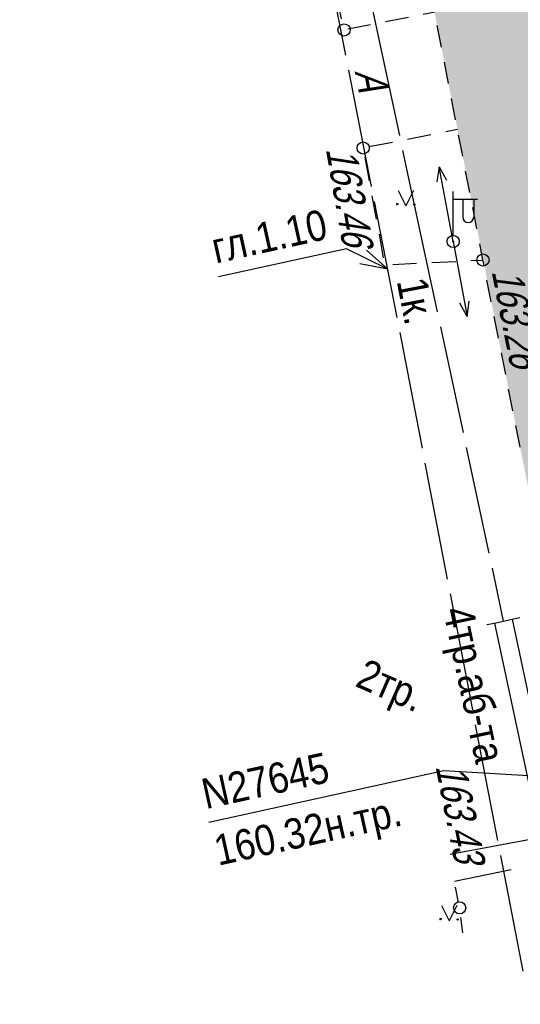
# Model space of a CAD drawing. Header units: millimetres. Extents: x 4385 to 11928, y 17253 to 36963.
# Tile 64 of 256: x 5833 to 5849, y 18553 to 18585. Entities that reach past the tile are written whole.
import ezdxf
from ezdxf.enums import TextEntityAlignment as Align

# ---------------------------------------------------------------- set-up
doc = ezdxf.new("R2010")
doc.units = ezdxf.units.MM
for name, color, linetype, lineweight in [('Геоподоснова_34179-21 от 9.08.21$0$Водопровод', 7, 'Continuous', 25), ('Геоподоснова_34179-21 от 9.08.21$0$Горизонтали', 7, 'Continuous', 25), ('Геоподоснова_34179-21 от 9.08.21$0$Граница улицы', 7, 'Continuous', 25), ('Геоподоснова_34179-21 от 9.08.21$0$Кабели', 7, 'Continuous', 25), ('Геоподоснова_34179-21 от 9.08.21$0$Кабель Мосэнерго', 7, 'Continuous', 25), ('Геоподоснова_34179-21 от 9.08.21$0$Кабель связи', 7, 'Continuous', 25), ('Геоподоснова_34179-21 от 9.08.21$0$Леса и газоны', 7, 'Continuous', 25), ('Геоподоснова_34179-21 от 9.08.21$0$Фонари', 7, 'Continuous', 25)]:
    doc.layers.add(name, color=color, linetype=linetype, lineweight=lineweight)
doc.layers.add('ГП_дороги_штриховка_сущ', color=7, linetype='Continuous', lineweight=0, true_color=0xc8d0d0, transparency=0.6)
doc.styles.add('Геоподоснова_34179-21 от 9.08.21$0$Style-RUSSIAN_1251', font='RUSSIAN_1251.shx')
doc.styles.add('Геоподоснова_34179-21 от 9.08.21$0$Style-RUSSIAN_1251 I 0.00000', font='RUSSIAN_1251.shx')
doc.styles.add('Геоподоснова_34179-21 от 9.08.21$0$Style-RUSSIAN_1251 I 0.32289', font='RUSSIAN_1251.shx', dxfattribs={"oblique": 18.5})

# ---------------------------------------------------------------- blocks, each defined once
blk = doc.blocks.new('Геоподоснова_34179-21 от 9.08.21$0$FONAR5_16')
at = {"layer": 'Геоподоснова_34179-21 от 9.08.21$0$Фонари', "color": 7, "linetype": 'Continuous', "lineweight": 25}
for p, q in [((0.003, 0.2), (0.003, 1.641)), ((0.017, 1.388), (0.805, 1.388)), ((0.322, 1.371), (0.322, 0.816)), ((0.676, 1.378), (0.676, 0.823))]:
    blk.add_line(p, q, dxfattribs=at)
for centre, radius, start, end in [((0.496, 0.809), 0.181, 180, 0), ((0, 0), 0.2, 0, 360), ((0, 0), 0.02, 0, 360)]:
    blk.add_arc(centre, radius, start, end, dxfattribs=at)
blk = doc.blocks.new('Геоподоснова_34179-21 от 9.08.21$0$STRFON_34')
at = {"layer": 'Геоподоснова_34179-21 от 9.08.21$0$Фонари', "color": 7, "linetype": 'Continuous', "lineweight": 25, "flags": 128}
for points in [[(0, 0), (2.5, 0)], [(2.5, 0), (2.025, 0.157)], [(2.5, 0), (2.025, -0.156)]]:
    blk.add_lwpolyline(points, dxfattribs=at)
blk = doc.blocks.new('Геоподоснова_34179-21 от 9.08.21$0$STRFON_35')
at = {"layer": 'Геоподоснова_34179-21 от 9.08.21$0$Фонари', "color": 7, "linetype": 'Continuous', "lineweight": 25, "flags": 128}
for points in [[(0, 0), (2.5, 0)], [(2.5, 0), (2.025, 0.157)], [(2.5, 0), (2.025, -0.156)]]:
    blk.add_lwpolyline(points, dxfattribs=at)
blk = doc.blocks.new('Геоподоснова_34179-21 от 9.08.21$0$PIKET_299')
at = {"layer": 'Геоподоснова_34179-21 от 9.08.21$0$Горизонтали', "color": 7, "linetype": 'Continuous', "lineweight": 25}
blk.add_arc((0, 0), 0.2, 0, 360, dxfattribs=at)
blk = doc.blocks.new('Геоподоснова_34179-21 от 9.08.21$0$GAZON_5')
at = {"layer": 'Геоподоснова_34179-21 от 9.08.21$0$Леса и газоны', "color": 7, "linetype": 'Continuous', "lineweight": 25}
for p in [(-0.248, 0.499), (0.251, 0.502)]:
    blk.add_line(p, (0, 0), dxfattribs=at)
for centre in [(-0.276, 0.057), (0.279, 0.039)]:
    blk.add_arc(centre, 0.02, 0, 360, dxfattribs=at)
blk.add_point((-0.29, 0.043), dxfattribs=at)
blk = doc.blocks.new('Геоподоснова_34179-21 от 9.08.21$0$PIKET_310')
at = {"layer": 'Геоподоснова_34179-21 от 9.08.21$0$Горизонтали', "color": 7, "linetype": 'Continuous', "lineweight": 25}
blk.add_arc((0, 0), 0.2, 0, 360, dxfattribs=at)
blk = doc.blocks.new('Геоподоснова_34179-21 от 9.08.21$0$PIKET_311')
at = {"layer": 'Геоподоснова_34179-21 от 9.08.21$0$Горизонтали', "color": 7, "linetype": 'Continuous', "lineweight": 25}
blk.add_arc((0, 0), 0.2, 0, 360, dxfattribs=at)
blk = doc.blocks.new('Геоподоснова_34179-21 от 9.08.21$0$PIKET_312')
at = {"layer": 'Геоподоснова_34179-21 от 9.08.21$0$Горизонтали', "color": 7, "linetype": 'Continuous', "lineweight": 25}
blk.add_arc((0, 0), 0.2, 0, 360, dxfattribs=at)
blk = doc.blocks.new('Геоподоснова_34179-21 от 9.08.21$0$msdElementTypeLineString_71')
at = {"layer": 'Геоподоснова_34179-21 от 9.08.21$0$Граница улицы', "color": 7, "linetype": 'Continuous', "lineweight": 25}
for p, q in [((5.94, 30.699), (5.803, 31.403)), ((6.173, 29.505), (6.036, 30.208)), ((6.405, 28.31), (6.268, 29.014)), ((6.637, 27.116), (6.5, 27.82)), ((6.87, 25.922), (6.733, 26.625)), ((7.102, 24.727), (6.965, 25.431)), ((7.572, 22.34), (7.433, 23.043)), ((7.809, 21.146), (7.67, 21.849)), ((8.046, 19.953), (7.906, 20.656)), ((8.283, 18.759), (8.143, 19.462)), ((8.52, 17.566), (8.38, 18.269))]:
    blk.add_line(p, q, dxfattribs=at)
at = {"layer": 'Геоподоснова_34179-21 от 9.08.21$0$Граница улицы', "color": 7, "linetype": 'Continuous', "lineweight": 25, "flags": 128}
blk.add_lwpolyline([(7.335, 23.533), (7.301, 23.708), (7.198, 24.237)], dxfattribs=at)
blk = doc.blocks.new('Геоподоснова_34179-21 от 9.08.21$0$msdElementTypeLineString_72')
at = {"layer": 'Геоподоснова_34179-21 от 9.08.21$0$Граница улицы', "color": 7, "linetype": 'Continuous', "lineweight": 25}
for p, q in [((2.221, 4.27), (1.45, 4.12)), ((3.098, 4.441), (2.712, 4.366)), ((0.959, 4.024), (0.187, 3.874)), ((0.056, 3.533), (0.198, 2.76)), ((0.288, 2.269), (0.43, 1.496)), ((0.52, 1.004), (0.661, 0.231)), ((0.97, 0.014), (1.754, 0.053)), ((2.254, 0.078), (3.039, 0.116)), ((3.538, 0.141), (3.931, 0.16))]:
    blk.add_line(p, q, dxfattribs=at)
blk = doc.blocks.new('Геоподоснова_34179-21 от 9.08.21$0$msdElementTypeLineString_98')
at = {"layer": 'Геоподоснова_34179-21 от 9.08.21$0$Граница улицы', "color": 7, "linetype": 'Continuous', "lineweight": 25}
for p, q in [((0.082, 13.894), (0.001, 14.266)), ((0.352, 12.663), (0.19, 13.406)), ((0.901, 10.202), (0.734, 10.944)), ((1.178, 8.972), (1.011, 9.714)), ((1.455, 7.742), (1.288, 8.484)), ((1.731, 6.512), (1.564, 7.254)), ((2.008, 5.282), (1.841, 6.024)), ((2.285, 4.052), (2.118, 4.794)), ((2.562, 2.822), (2.395, 3.564)), ((2.839, 1.592), (2.672, 2.334)), ((3.115, 0.362), (2.948, 1.104)), ((5.308, 0.411), (4.561, 0.266)), ((6.172, 0.579), (5.798, 0.507)), ((4.07, 0.17), (3.324, 0.025))]:
    blk.add_line(p, q, dxfattribs=at)
at = {"layer": 'Геоподоснова_34179-21 от 9.08.21$0$Граница улицы', "color": 7, "linetype": 'Continuous', "lineweight": 25, "flags": 128}
blk.add_lwpolyline([(0.624, 11.431), (0.561, 11.713), (0.46, 12.174)], dxfattribs=at)
blk = doc.blocks.new('Геоподоснова_34179-21 от 9.08.21$0$msdElementTypeLineString_99')
at = {"layer": 'Геоподоснова_34179-21 от 9.08.21$0$Граница улицы', "color": 7, "linetype": 'Continuous', "lineweight": 25}
for p, q in [((0.1, 0.998), (0.001, 1.496)), ((0.243, 0), (0.176, 0.504))]:
    blk.add_line(p, q, dxfattribs=at)
blk = doc.blocks.new('Геоподоснова_34179-21 от 9.08.21$0$GAZON_7')
at = {"layer": 'Геоподоснова_34179-21 от 9.08.21$0$Леса и газоны', "color": 7, "linetype": 'Continuous', "lineweight": 25}
for p in [(-0.248, 0.499), (0.251, 0.502)]:
    blk.add_line(p, (0, 0), dxfattribs=at)
for centre in [(-0.276, 0.057), (0.279, 0.039)]:
    blk.add_arc(centre, 0.02, 0, 360, dxfattribs=at)
blk.add_point((-0.29, 0.043), dxfattribs=at)
blk = doc.blocks.new('Геоподоснова_34179-21 от 9.08.21$0$msdElementTypeLineString_353')
at = {"layer": 'Геоподоснова_34179-21 от 9.08.21$0$Водопровод', "color": 7, "linetype": 'Continuous', "lineweight": 25}
for p, q in [((6.285, 1.171), (11.095, 2.067)), ((0.001, 0.001), (4.81, 0.897))]:
    blk.add_line(p, q, dxfattribs=at)
blk = doc.blocks.new('Геоподоснова_34179-21 от 9.08.21$0$msdElementTypeLineString_354')
at = {"layer": 'Геоподоснова_34179-21 от 9.08.21$0$Водопровод', "color": 1, "linetype": 'Continuous', "lineweight": 25}
for p, q in [((11.188, 5.237), (11.948, 4.586)), ((11.778, 5.349), (11.31, 4.466)), ((9.461, 4.918), (8.993, 4.034)), ((8.871, 4.806), (9.631, 4.155)), ((5.993, 4.27), (6.753, 3.619)), ((6.582, 4.382), (6.114, 3.498))]:
    blk.add_line(p, q, dxfattribs=at)
blk = doc.blocks.new('Геоподоснова_34179-21 от 9.08.21$0$msdElementTypeLineString_355')
at = {"layer": 'Геоподоснова_34179-21 от 9.08.21$0$Водопровод', "color": 7, "linetype": 'Continuous', "lineweight": 25}
for p, q in [((5.752, 1.985), (5.935, 1.004)), ((5.837, 1.529), (6.153, 1.587)), ((5.929, 1.036), (6.285, 1.103))]:
    blk.add_line(p, q, dxfattribs=at)
at = {"layer": 'Геоподоснова_34179-21 от 9.08.21$0$Водопровод', "color": 7, "linetype": 'Continuous', "lineweight": 25, "flags": 128}
blk.add_lwpolyline([(5.759, 1.949), (6.072, 2.007), (6.103, 2.007), (6.156, 1.998), (6.207, 1.979), (6.228, 1.968), (6.248, 1.953), (6.267, 1.931), (6.285, 1.904), (6.291, 1.89), (6.313, 1.777), (6.311, 1.754), (6.304, 1.722), (6.293, 1.699), (6.28, 1.676), (6.256, 1.65), (6.225, 1.625), (6.196, 1.607), (6.153, 1.587), (6.192, 1.591), (6.225, 1.593), (6.276, 1.587), (6.308, 1.576), (6.339, 1.563), (6.374, 1.537), (6.401, 1.506), (6.416, 1.477), (6.451, 1.29), (6.451, 1.271), (6.444, 1.243), (6.43, 1.21), (6.404, 1.176), (6.379, 1.153), (6.337, 1.124), (6.311, 1.11), (6.285, 1.103)], dxfattribs=at)
blk = doc.blocks.new('Геоподоснова_34179-21 от 9.08.21$0$msdElementTypeMultiLine_178')
at = {"layer": 'Геоподоснова_34179-21 от 9.08.21$0$Водопровод', "color": 7, "linetype": 'Continuous', "lineweight": 25}
for name, p in [('Геоподоснова_34179-21 от 9.08.21$0$msdElementTypeLineString_353', (3.407, 3.407)), ('Геоподоснова_34179-21 от 9.08.21$0$msdElementTypeLineString_355', (2.907, 2.907))]:
    blk.add_blockref(name, p, dxfattribs=at)
at = {"layer": 'Геоподоснова_34179-21 от 9.08.21$0$Водопровод', "color": 1, "linetype": 'Continuous', "lineweight": 25}
blk.add_blockref('Геоподоснова_34179-21 от 9.08.21$0$msdElementTypeLineString_354', (0, 0), dxfattribs=at)
blk = doc.blocks.new('Геоподоснова_34179-21 от 9.08.21$0$msdElementTypeLineString_359')
at = {"layer": 'Геоподоснова_34179-21 от 9.08.21$0$Кабель связи', "color": 3, "linetype": 'Continuous', "lineweight": 25}
blk.add_line((1.05, 36.774), (2.909, 37.16), dxfattribs=at)
blk = doc.blocks.new('Геоподоснова_34179-21 от 9.08.21$0$msdElementTypeMultiLine_180')
at = {"layer": 'Геоподоснова_34179-21 от 9.08.21$0$Кабель связи', "color": 3, "linetype": 'Continuous', "lineweight": 25}
blk.add_blockref('Геоподоснова_34179-21 от 9.08.21$0$msdElementTypeLineString_359', (0, 0), dxfattribs=at)
blk = doc.blocks.new('Геоподоснова_34179-21 от 9.08.21$0$msdElementTypeLine_58')
at = {"layer": 'Геоподоснова_34179-21 от 9.08.21$0$Кабели', "color": 7, "linetype": 'Continuous', "lineweight": 25}
for p, q in [((-0.119, 0.074), (0.126, 0.126)), ((0.126, 0.125), (0.712, 0.251)), ((0.712, 0.251), (0.957, 0.303))]:
    blk.add_line(p, q, dxfattribs=at)
blk = doc.blocks.new('Геоподоснова_34179-21 от 9.08.21$0$msdElementTypeLine_59')
at = {"layer": 'Геоподоснова_34179-21 от 9.08.21$0$Кабели', "color": 7, "linetype": 'Continuous', "lineweight": 25}
for p, q in [((-0.119, 0.074), (0.126, 0.126)), ((0.126, 0.125), (0.712, 0.251)), ((0.712, 0.251), (0.957, 0.303))]:
    blk.add_line(p, q, dxfattribs=at)
blk = doc.blocks.new('Геоподоснова_34179-21 от 9.08.21$0$msdElementTypeMultiLine_301')
at = {"layer": 'Геоподоснова_34179-21 от 9.08.21$0$Кабели', "color": 7, "linetype": 'Continuous', "lineweight": 25, "flags": 128}
for points in [[(0.126, 6.645), (1.516, 0.125)], [(0.712, 6.771), (2.102, 0.251)]]:
    blk.add_lwpolyline(points, dxfattribs=at)
at = {"layer": 'Геоподоснова_34179-21 от 9.08.21$0$Кабели', "color": 7, "linetype": 'Continuous', "lineweight": 25}
for name, p in [('Геоподоснова_34179-21 от 9.08.21$0$msdElementTypeLine_59', (0, 6.52)), ('Геоподоснова_34179-21 от 9.08.21$0$msdElementTypeLine_58', (1.39, 0))]:
    blk.add_blockref(name, p, dxfattribs=at)
blk = doc.blocks.new('Геоподоснова_34179-21 от 9.08.21$0$DIMTXT_57')
at = {"layer": 'Геоподоснова_34179-21 от 9.08.21$0$Водопровод', "color": 7, "linetype": 'Continuous', "lineweight": 25}
for q in [(-0.913, -0.197), (-0.884, 0.302)]:
    blk.add_line((0, 0), q, dxfattribs=at)
at = {"layer": 'Геоподоснова_34179-21 от 9.08.21$0$Водопровод', "color": 7, "linetype": 'Continuous', "lineweight": 25, "flags": 128}
blk.add_lwpolyline([(0, 0), (-11.303, 0.662), (-19.019, -1.034)], dxfattribs=at)
at = {"layer": 'Геоподоснова_34179-21 от 9.08.21$0$Водопровод', "color": 7, "linetype": 'Continuous', "lineweight": 25, "style": 'Геоподоснова_34179-21 от 9.08.21$0$Style-RUSSIAN_1251', "width": 0.899998}
for s, p in [('N27645', (-19.33, 0.382)), ('160.32н.тр.', (-18.922, -1.474))]:
    blk.add_text(s, height=1, rotation=12.4028, dxfattribs=at).set_placement(p, align=Align.TOP_LEFT)
blk = doc.blocks.new('Геоподоснова_34179-21 от 9.08.21')
at = {"layer": 'Геоподоснова_34179-21 от 9.08.21$0$Кабели', "color": 10, "linetype": 'Continuous', "lineweight": 25}
for p, q in [((5843.752, 18587.294), (5844.21, 18585.15)), ((5844.21, 18585.15), (5844.973, 18581.584)), ((5845.077, 18581.096), (5845.84, 18577.53)), ((5845.84, 18577.53), (5846.211, 18575.793)), ((5846.316, 18575.304), (5847.058, 18571.829)), ((5847.162, 18571.341), (5847.904, 18567.866)), ((5848.009, 18567.377), (5848.38, 18565.64))]:
    blk.add_line(p, q, dxfattribs=at)
at = {"layer": 'Геоподоснова_34179-21 от 9.08.21$0$Кабель Мосэнерго', "color": 10, "linetype": 'Continuous', "lineweight": 25}
for p, q in [((5843.21, 18584.226), (5842.458, 18588.05)), ((5844.058, 18579.912), (5843.306, 18583.736)), ((5844.53, 18577.51), (5844.154, 18579.422)), ((5843.239, 18577.866), (5839.037, 18576.942)), ((5844.59, 18577.196), (5843.239, 18577.866)), ((5844.59, 18577.196), (5843.895, 18577.82)), ((5844.896, 18575.609), (5844.53, 18577.51)), ((5844.59, 18577.196), (5843.673, 18577.372)), ((5845.723, 18571.315), (5844.991, 18575.118)), ((5846.549, 18567.022), (5845.817, 18570.825)), ((5847.376, 18562.729), (5846.644, 18566.531)), ((5848.203, 18558.435), (5847.471, 18562.238)), ((5849.029, 18554.142), (5848.297, 18557.945))]:
    blk.add_line(p, q, dxfattribs=at)
at = {"layer": 'Геоподоснова_34179-21 от 9.08.21$0$Водопровод', "color": 7, "linetype": 'Continuous', "lineweight": 25}
for name, p in [('Геоподоснова_34179-21 от 9.08.21$0$DIMTXT_57', (5857.732, 18560.057)), ('Геоподоснова_34179-21 от 9.08.21$0$msdElementTypeMultiLine_178', (5843.23, 18554.583))]:
    blk.add_blockref(name, p, dxfattribs=at)
at = {"layer": 'Геоподоснова_34179-21 от 9.08.21$0$Горизонтали', "color": 7, "linetype": 'Continuous', "lineweight": 25}
for name, p in [('Геоподоснова_34179-21 от 9.08.21$0$PIKET_310', (5843.154, 18585.051)), ('Геоподоснова_34179-21 от 9.08.21$0$PIKET_311', (5843.781, 18581.175)), ('Геоподоснова_34179-21 от 9.08.21$0$PIKET_299', (5847.712, 18577.497)), ('Геоподоснова_34179-21 от 9.08.21$0$PIKET_312', (5846.948, 18556.226))]:
    blk.add_blockref(name, p, dxfattribs=at)
at = {"layer": 'Геоподоснова_34179-21 от 9.08.21$0$Граница улицы', "color": 7, "linetype": 'Continuous', "lineweight": 25}
for name, p in [('Геоподоснова_34179-21 от 9.08.21$0$msdElementTypeLineString_71', (5840.411, 18553.789)), ('Геоподоснова_34179-21 от 9.08.21$0$msdElementTypeLineString_98', (5839.957, 18585.051)), ('Геоподоснова_34179-21 от 9.08.21$0$msdElementTypeLineString_72', (5843.781, 18577.337)), ('Геоподоснова_34179-21 от 9.08.21$0$msdElementTypeLineString_99', (5846.813, 18555.405))]:
    blk.add_blockref(name, p, dxfattribs=at)
at = {"layer": 'Геоподоснова_34179-21 от 9.08.21$0$Кабели', "color": 7, "linetype": 'Continuous', "lineweight": 25}
blk.add_blockref('Геоподоснова_34179-21 от 9.08.21$0$msdElementTypeMultiLine_301', (5847.961, 18558.932), dxfattribs=at)
at = {"layer": 'Геоподоснова_34179-21 от 9.08.21$0$Кабель связи', "color": 3, "linetype": 'Continuous', "lineweight": 25}
blk.add_blockref('Геоподоснова_34179-21 от 9.08.21$0$msdElementTypeMultiLine_180', (5845.732, 18520.324), dxfattribs=at)
at = {"layer": 'Геоподоснова_34179-21 от 9.08.21$0$Леса и газоны', "color": 7, "linetype": 'Continuous', "lineweight": 25}
for name, p in [('Геоподоснова_34179-21 от 9.08.21$0$GAZON_5', (5845.18, 18579.28)), ('Геоподоснова_34179-21 от 9.08.21$0$GAZON_7', (5846.602, 18555.802))]:
    blk.add_blockref(name, p, dxfattribs=at)
at = {"layer": 'Геоподоснова_34179-21 от 9.08.21$0$Фонари', "color": 7, "linetype": 'Continuous', "lineweight": 25}
for name, rotation in [('Геоподоснова_34179-21 от 9.08.21$0$STRFON_35', 100.6599411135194), ('Геоподоснова_34179-21 от 9.08.21$0$STRFON_34', 280.6599411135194)]:
    blk.add_blockref(name, (5846.732, 18578.103), dxfattribs=dict(at, rotation=rotation))
blk.add_blockref('Геоподоснова_34179-21 от 9.08.21$0$FONAR5_16', (5846.732, 18578.103), dxfattribs=at)
at = {"layer": 'Геоподоснова_34179-21 от 9.08.21$0$Горизонтали', "color": 7, "linetype": 'Continuous', "lineweight": 25, "style": 'Геоподоснова_34179-21 от 9.08.21$0$Style-RUSSIAN_1251 I 0.32289', "oblique": 18.5, "width": 0.799996}
for s, rotation, p in [('163.46', 279.8255, (5842.554, 18581.147)), ('163.43', 281.2206, (5846.15, 18560.877))]:
    blk.add_text(s, height=1, rotation=rotation, dxfattribs=at).set_placement(p)
blk.add_text('163.26', height=1, rotation=281.1889, dxfattribs=at).set_placement((5848.972, 18577.324), align=Align.TOP_LEFT)
at = {"layer": 'Геоподоснова_34179-21 от 9.08.21$0$Граница улицы', "color": 7, "linetype": 'Continuous', "lineweight": 25, "style": 'Геоподоснова_34179-21 от 9.08.21$0$Style-RUSSIAN_1251 I 0.32289', "oblique": 18.5, "width": 0.799996}
blk.add_text('А', height=1, rotation=281.1447, dxfattribs=at).set_placement((5843.5, 18583.695))
at = {"layer": 'Геоподоснова_34179-21 от 9.08.21$0$Кабели', "color": 7, "linetype": 'Continuous', "lineweight": 25, "style": 'Геоподоснова_34179-21 от 9.08.21$0$Style-RUSSIAN_1251 I 0.00000', "width": 0.9}
blk.add_text('4тр.аб-та', height=1, rotation=282.035, dxfattribs=at).set_placement((5846.397, 18565.999))
at = {"layer": 'Геоподоснова_34179-21 от 9.08.21$0$Кабель Мосэнерго', "color": 10, "linetype": 'Continuous', "lineweight": 25, "style": 'Геоподоснова_34179-21 от 9.08.21$0$Style-RUSSIAN_1251', "width": 0.9}
blk.add_text('гл.1.10', height=1, rotation=12.4028, dxfattribs=at).set_placement((5838.726, 18578.358), align=Align.TOP_LEFT)
at = {"layer": 'Геоподоснова_34179-21 от 9.08.21$0$Кабель Мосэнерго', "color": 10, "linetype": 'Continuous', "lineweight": 25, "style": 'Геоподоснова_34179-21 от 9.08.21$0$Style-RUSSIAN_1251 I 0.00000', "width": 0.9}
blk.add_text('1к.', height=1, rotation=280.899, dxfattribs=at).set_placement((5844.878, 18576.808))
at = {"layer": 'Геоподоснова_34179-21 от 9.08.21$0$Кабель Мосэнерго', "color": 7, "linetype": 'Continuous', "lineweight": 25, "style": 'Геоподоснова_34179-21 от 9.08.21$0$Style-RUSSIAN_1251 I 0.00000', "width": 0.9}
blk.add_text('2тр.', height=1, rotation=336.4248, dxfattribs=at).set_placement((5843.479, 18563.519))

msp = doc.modelspace()

# ---------------------------------------------------------------- hatches: boundary and pattern name
at = {"layer": 'ГП_дороги_штриховка_сущ'}
h = msp.add_hatch(color=256, dxfattribs=at)
h.dxf.hatch_style = 1
h.paths.add_polyline_path([(5832.511, 18655.763), (5834.952, 18642.929), (5838.803, 18622.89), (5848.554, 18573.251), (5857.597, 18575.222), (5847.74, 18624.851), (5847.134, 18628.113), (5846.332, 18632.434), (5845.357, 18637.198), (5843.565, 18645.953), (5841.805, 18654.547), (5841.637, 18655.371), (5841.541, 18655.839), (5841.42, 18656.427), (5841.348, 18657.065), (5841.343, 18657.117)])
h = msp.add_hatch(color=256, dxfattribs=at)
h.dxf.hatch_style = 1
edge = h.paths.add_edge_path()
edge.add_line((5925.766, 18433.855), (5941.944, 18436.973))
edge.add_line((5941.944, 18436.973), (5953.857, 18439.646))
edge.add_line((5953.857, 18439.646), (5952.85, 18448.595))
edge.add_line((5952.85, 18448.595), (5934.391, 18444.916))
edge.add_line((5934.391, 18444.916), (5923.777, 18442.892))
edge.add_line((5923.777, 18442.892), (5913.765, 18440.871))
edge.add_arc((6024.751, 17851.701), 599.532, 100.668107, 101.527822)
edge.add_line((5904.938, 18439.139), (5895.221, 18437.054))
edge.add_arc((5892.782, 18446.919), 10.161, 258.729, 283.887, ccw=False)
edge.add_arc((5892.507, 18446.219), 9.422, 228.1226, 259.5373, ccw=False)
edge.add_arc((5892.853, 18446.804), 10.09, 191.3978, 228.8772, ccw=False)
edge.add_line((5882.962, 18444.81), (5882.854, 18445.357))
edge.add_line((5882.854, 18445.357), (5880.704, 18455.601))
edge.add_line((5880.704, 18455.601), (5876.365, 18478.056))
edge.add_arc((5883.236, 18479.41), 7.003, 102.0896, 191.1455, ccw=False)
edge.add_line((5881.77, 18486.258), (5885.611, 18487.025))
edge.add_line((5885.611, 18487.025), (5884.576, 18492.327))
edge.add_line((5884.576, 18492.327), (5880.725, 18491.731))
edge.add_arc((5879.837, 18497.318), 5.657, 253.3213, 279.0267, ccw=False)
edge.add_arc((5879.968, 18499.313), 7.618, 187.5257, 256.688, ccw=False)
edge.add_line((5872.415, 18498.315), (5871.095, 18505.174))
edge.add_line((5871.095, 18505.174), (5870.76, 18506.857))
edge.add_line((5870.76, 18506.857), (5869.698, 18512.377))
edge.add_line((5869.698, 18512.377), (5868.248, 18519.806))
edge.add_line((5868.248, 18519.806), (5866.913, 18526.801))
edge.add_line((5866.913, 18526.801), (5865.765, 18532.813))
edge.add_line((5865.765, 18532.813), (5864.661, 18538.596))
edge.add_line((5864.661, 18538.596), (5864.202, 18540.87))
edge.add_line((5864.202, 18540.87), (5863.495, 18545.372))
edge.add_line((5863.495, 18545.372), (5863.316, 18545.344))
edge.add_line((5863.316, 18545.344), (5861.851, 18553.053))
edge.add_line((5861.851, 18553.053), (5861.149, 18556.727))
edge.add_line((5861.149, 18556.727), (5860.107, 18562.17))
edge.add_line((5860.107, 18562.17), (5859.426, 18565.73))
edge.add_line((5859.426, 18565.73), (5858.515, 18570.477))
edge.add_line((5858.515, 18570.477), (5857.597, 18575.222))
edge.add_line((5857.597, 18575.222), (5848.554, 18573.251))
edge.add_line((5848.554, 18573.251), (5849.502, 18568.477))
edge.add_line((5849.502, 18568.477), (5850.899, 18561.312))
edge.add_line((5850.899, 18561.312), (5851.949, 18555.828))
edge.add_line((5851.949, 18555.828), (5853.772, 18546.315))
edge.add_line((5853.772, 18546.315), (5855.078, 18540.23))
edge.add_line((5855.078, 18540.23), (5856.365, 18533.98))
edge.add_line((5856.365, 18533.98), (5857.603, 18527.571))
edge.add_line((5857.603, 18527.571), (5860.173, 18514.262))
edge.add_line((5860.173, 18514.262), (5861.261, 18508.632))
edge.add_line((5861.261, 18508.632), (5867.474, 18476.428))
edge.add_line((5867.474, 18476.428), (5871.803, 18453.893))
edge.add_line((5871.803, 18453.893), (5874.128, 18441.591))
edge.add_arc((5866.634, 18439.793), 7.707, -71.1464, 13.4912, ccw=False)
edge.add_line((5869.124, 18432.499), (5871.447, 18422.925))
edge.add_arc((5869.269, 18415.816), 7.435, 51.9764, 72.9689, ccw=False)
edge.add_line((5873.849, 18421.673), (5887.341, 18424.703))
edge.add_arc((5895.5, 18415.13), 12.579, 101.5761, 130.4368, ccw=False)
edge.add_line((5892.976, 18427.452), (5897.679, 18428.416))
edge.add_line((5897.679, 18428.416), (5906.565, 18430.173))
edge.add_arc((6084.693, 17553.035), 895.042, 100.227856, 101.479437, ccw=False)

# ---------------------------------------------------------------- block references
msp.add_blockref('Геоподоснова_34179-21 от 9.08.21', (0, 0))

doc.saveas('drawing.dxf')
